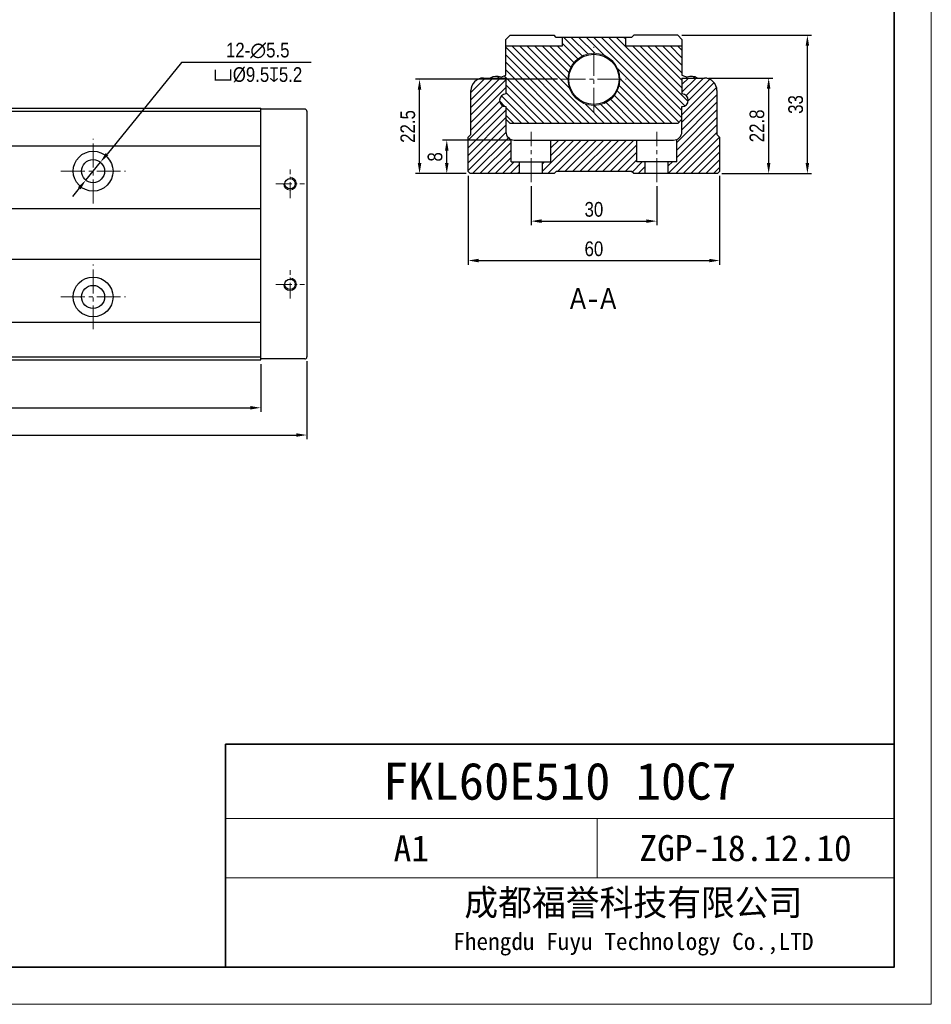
# Model space of a CAD drawing. Header units: millimetres. Extents: x 100 to 3612, y -424 to 856.
# Tile 41 of 45: x 3394 to 3612, y -424 to -189. Entities that reach past the tile are written whole.
import ezdxf

# ---------------------------------------------------------------- set-up
doc = ezdxf.new("R2010")
doc.units = ezdxf.units.MM
doc.linetypes.add('CENTER2', pattern=[28.575, 19.05, -3.175, 3.175, -3.175])
doc.layers.get('Defpoints').update_dxf_attribs({"lineweight": 13})
for name, color, linetype, lineweight in [('剖面', 252, 'Continuous', 5), ('小粗', 7, 'Continuous', 25), ('标注', 3, 'Continuous', 13), ('点划线', 1, 'CENTER2', 13), ('粗线', 7, 'Continuous', 35), ('细线', 7, 'Continuous', 13)]:
    doc.layers.add(name, color=color, linetype=linetype, lineweight=lineweight)
doc.styles.add('3.5', font='ARIALN.TTF', dxfattribs={"height": 3.5})
doc.styles.add('7', font='ARIALN.TTF', dxfattribs={"height": 7})
doc.styles.add('图号', font='txt', dxfattribs={"height": 3.5})
doc.dimstyles.new('A4—对齐', dxfattribs={"dimtxt": 3.5, "dimasz": 2.5, "dimexe": 1, "dimexo": 1, "dimgap": 1, "dimtad": 1, "dimdec": 1, "dimzin": 9, "dimdsep": 46, "dimtxsty": '3.5', "dimcen": 2.5, "dimadec": 0, "dimazin": 0, "dimtm": 1e-09, "dimtfac": 1, "dimtdec": 1, "dimtmove": 0, "dimatfit": 3, "dimfxl": 0, "dimtolj": 1, "dimarcsym": 0})
doc.dimstyles.new('A4—水平', dxfattribs={"dimtxt": 3.5, "dimasz": 2.5, "dimexe": 2, "dimexo": 1, "dimgap": 1, "dimtad": 1, "dimtih": 1, "dimtoh": 1, "dimdec": 1, "dimzin": 12, "dimdsep": 46, "dimtxsty": '3.5', "dimcen": 2.5, "dimadec": 0, "dimazin": 0, "dimtm": 1e-09, "dimtfac": 1, "dimtdec": 1, "dimtmove": 0, "dimatfit": 3, "dimfxl": 0, "dimtolj": 1, "dimarcsym": 0})
pattern_1 = [(135, (2972.0444, -402.3832), (-0.8980256, -0.8980256), [])]

# ---------------------------------------------------------------- blocks, each defined once
blk = doc.blocks.new('*D863')
at = {"layer": 'Defpoints', "color": 0, "transparency": 16777216}
for p in [(3413.72, -222.86), (3410.25, -227.12)]:
    blk.add_point(p, dxfattribs=at)
at = {"layer": '标注', "color": 0, "lineweight": -2, "transparency": 16777216}
for p, q in [((3433.1, -199.09), (3415.3, -220.92)), ((3464.04, -199.09), (3433.1, -199.09)), ((3410.25, -227.12), (3413.72, -222.86)), ((3408.67, -229.06), (3407.09, -231))]:
    blk.add_line(p, q, dxfattribs=at)
at = {"layer": '标注', "color": 0, "transparency": 16777216}
for points in [[(3414.98, -220.66), (3415.62, -221.18), (3413.72, -222.86)], [(3408.34, -228.8), (3408.99, -229.32), (3410.25, -227.12)]]:
    blk.add_solid(points, dxfattribs=at)
at = {"layer": '标注', "color": 0, "transparency": 16777216, "insert": (3451.26, -199.09), "char_height": 3.5, "attachment_point": 5, "style": '3.5'}
blk.add_mtext('\\A1;12-∅5.5\\P{\\Fgdt|c134;v}%%C9.5{\\Fgdt|c134;x}5.2', dxfattribs=at)
blk = doc.blocks.new('*D864')
at = {"layer": 'Defpoints', "color": 0, "transparency": 16777216}
for p in [(3516.46, -227.58), (3546.46, -227.58), (3546.46, -236.91)]:
    blk.add_point(p, dxfattribs=at)
at = {"layer": '标注', "color": 0, "lineweight": -2, "transparency": 16777216}
for p, q in [((3516.46, -228.58), (3516.46, -237.91)), ((3546.46, -228.58), (3546.46, -237.91)), ((3518.96, -236.91), (3543.96, -236.91))]:
    blk.add_line(p, q, dxfattribs=at)
at = {"layer": '标注', "color": 0, "transparency": 16777216}
for points in [[(3518.96, -236.49), (3518.96, -237.33), (3516.46, -236.91)], [(3543.96, -236.49), (3543.96, -237.33), (3546.46, -236.91)]]:
    blk.add_solid(points, dxfattribs=at)
at = {"layer": '标注', "color": 0, "transparency": 16777216, "insert": (3531.46, -234.12), "char_height": 3.5, "attachment_point": 5, "style": '3.5'}
blk.add_mtext('\\A1;30', dxfattribs=at)
blk = doc.blocks.new('*D865')
at = {"layer": 'Defpoints', "color": 0, "transparency": 16777216}
for p in [(3501.46, -225.08), (3561.46, -225.08), (3561.46, -246.31)]:
    blk.add_point(p, dxfattribs=at)
at = {"layer": '标注', "color": 0, "lineweight": -2, "transparency": 16777216}
for p, q in [((3501.46, -226.08), (3501.46, -247.31)), ((3561.46, -226.08), (3561.46, -247.31)), ((3503.96, -246.31), (3558.96, -246.31))]:
    blk.add_line(p, q, dxfattribs=at)
at = {"layer": '标注', "color": 0, "transparency": 16777216}
for points in [[(3503.96, -245.89), (3503.96, -246.73), (3501.46, -246.31)], [(3558.96, -245.89), (3558.96, -246.73), (3561.46, -246.31)]]:
    blk.add_solid(points, dxfattribs=at)
at = {"layer": '标注', "color": 0, "transparency": 16777216, "insert": (3531.46, -243.52), "char_height": 3.5, "attachment_point": 5, "style": '3.5'}
blk.add_mtext('\\A1;60', dxfattribs=at)
blk = doc.blocks.new('*D866')
at = {"layer": 'Defpoints', "color": 0, "transparency": 16777216}
for p in [(3489.86, -203.08), (3523.74, -203.08), (3501.96, -225.58)]:
    blk.add_point(p, dxfattribs=at)
at = {"layer": '标注', "color": 0, "lineweight": -2, "transparency": 16777216}
for p, q in [((3522.74, -203.08), (3488.86, -203.08)), ((3489.86, -223.08), (3489.86, -205.58)), ((3500.96, -225.58), (3488.86, -225.58))]:
    blk.add_line(p, q, dxfattribs=at)
at = {"layer": '标注', "color": 0, "transparency": 16777216}
for points in [[(3489.44, -205.58), (3490.28, -205.58), (3489.86, -203.08)], [(3489.44, -223.08), (3490.28, -223.08), (3489.86, -225.58)]]:
    blk.add_solid(points, dxfattribs=at)
at = {"layer": '标注', "color": 0, "transparency": 16777216, "insert": (3487.07, -214.33), "char_height": 3.5, "attachment_point": 5, "rotation": 90, "style": '3.5'}
blk.add_mtext('\\A1;22.5', dxfattribs=at)
blk = doc.blocks.new('*D867')
at = {"layer": 'Defpoints', "color": 0, "transparency": 16777216}
for p in [(3557.81, -202.78), (3573.15, -202.78), (3560.96, -225.58)]:
    blk.add_point(p, dxfattribs=at)
at = {"layer": '标注', "color": 0, "lineweight": -2, "transparency": 16777216}
for p, q in [((3558.81, -202.78), (3574.15, -202.78)), ((3573.15, -223.08), (3573.15, -205.28)), ((3561.96, -225.58), (3574.15, -225.58))]:
    blk.add_line(p, q, dxfattribs=at)
at = {"layer": '标注', "color": 0, "transparency": 16777216}
for points in [[(3572.73, -205.28), (3573.56, -205.28), (3573.15, -202.78)], [(3572.73, -223.08), (3573.56, -223.08), (3573.15, -225.58)]]:
    blk.add_solid(points, dxfattribs=at)
at = {"layer": '标注', "color": 0, "transparency": 16777216, "insert": (3570.36, -214.18), "char_height": 3.5, "attachment_point": 5, "rotation": 90, "style": '3.5'}
blk.add_mtext('\\A1;22.8', dxfattribs=at)
blk = doc.blocks.new('*D868')
at = {"layer": 'Defpoints', "color": 0, "transparency": 16777216}
for p in [(3551.46, -192.58), (3582.39, -192.58), (3560.96, -225.58)]:
    blk.add_point(p, dxfattribs=at)
at = {"layer": '标注', "color": 0, "lineweight": -2, "transparency": 16777216}
for p, q in [((3552.46, -192.58), (3583.39, -192.58)), ((3582.39, -223.08), (3582.39, -195.08)), ((3561.96, -225.58), (3583.39, -225.58))]:
    blk.add_line(p, q, dxfattribs=at)
at = {"layer": '标注', "color": 0, "transparency": 16777216}
for points in [[(3581.97, -195.08), (3582.8, -195.08), (3582.39, -192.58)], [(3581.97, -223.08), (3582.8, -223.08), (3582.39, -225.58)]]:
    blk.add_solid(points, dxfattribs=at)
at = {"layer": '标注', "color": 0, "transparency": 16777216, "insert": (3579.6, -209.08), "char_height": 3.5, "attachment_point": 5, "rotation": 90, "style": '3.5'}
blk.add_mtext('\\A1;33', dxfattribs=at)
blk = doc.blocks.new('*D869')
at = {"layer": 'Defpoints', "color": 0, "transparency": 16777216}
for p in [(3496.36, -217.58), (3512.46, -217.58), (3501.96, -225.58)]:
    blk.add_point(p, dxfattribs=at)
at = {"layer": '标注', "color": 0, "lineweight": -2, "transparency": 16777216}
for p, q in [((3511.46, -217.58), (3495.36, -217.58)), ((3496.36, -223.08), (3496.36, -220.08)), ((3500.96, -225.58), (3495.36, -225.58))]:
    blk.add_line(p, q, dxfattribs=at)
at = {"layer": '标注', "color": 0, "transparency": 16777216}
for points in [[(3495.94, -220.08), (3496.78, -220.08), (3496.36, -217.58)], [(3495.94, -223.08), (3496.78, -223.08), (3496.36, -225.58)]]:
    blk.add_solid(points, dxfattribs=at)
at = {"layer": '标注', "color": 0, "transparency": 16777216, "insert": (3493.57, -221.58), "char_height": 3.5, "attachment_point": 5, "rotation": 90, "style": '3.5'}
blk.add_mtext('\\A1;8', dxfattribs=at)
blk = doc.blocks.new('A4图框')
at = {"layer": '粗线'}
for p in [(202, 5), (292, 35)]:
    blk.add_line(p, (202, 35), dxfattribs=at)
blk.add_lwpolyline([(5, 205), (292, 205), (292, 5), (5, 5)], close=True, dxfattribs=at)
at = {"layer": '细线'}
for p, q in [((292, 25), (202, 25)), ((252, 17), (252, 25)), ((292, 17), (202, 17))]:
    blk.add_line(p, q, dxfattribs=at)
blk.add_lwpolyline([(0, 210), (297, 210), (297, 0), (0, 0)], close=True, dxfattribs=at)
at = {"layer": '细线', "insert": (256.89, 11), "char_height": 3.5, "width": 70.2104, "attachment_point": 5, "style": '图号'}
blk.add_mtext('成都福誉科技有限公司\\P{\\H0.65714x;Fhengdu Fuyu Technology Co.,LTD}', dxfattribs=at)
blk = doc.blocks.new('*D892')
at = {"layer": 'Defpoints', "color": 0, "transparency": 16777216}
for p in [(3132.98, -269.79), (3462.98, -269.29), (3462.98, -287.93)]:
    blk.add_point(p, dxfattribs=at)
at = {"layer": '标注', "color": 0, "lineweight": -2, "transparency": 16777216}
for p, q in [((3132.98, -270.79), (3132.98, -288.93)), ((3462.98, -270.29), (3462.98, -288.93)), ((3135.48, -287.93), (3460.48, -287.93))]:
    blk.add_line(p, q, dxfattribs=at)
at = {"layer": '标注', "color": 0, "transparency": 16777216}
for points in [[(3135.48, -287.51), (3135.48, -288.35), (3132.98, -287.93)], [(3460.48, -287.51), (3460.48, -288.35), (3462.98, -287.93)]]:
    blk.add_solid(points, dxfattribs=at)
at = {"layer": '标注', "color": 0, "transparency": 16777216, "insert": (3297.98, -285.14), "char_height": 3.5, "width": 25.9299, "attachment_point": 5, "style": '3.5'}
blk.add_mtext('\\A1;670', dxfattribs=at)
blk = doc.blocks.new('*D893')
at = {"layer": 'Defpoints', "color": 0, "transparency": 16777216}
for p in [(3191.98, -269.99), (3451.98, -269.99), (3451.98, -281.43)]:
    blk.add_point(p, dxfattribs=at)
at = {"layer": '标注', "color": 0, "lineweight": -2, "transparency": 16777216}
for p, q in [((3191.98, -270.99), (3191.98, -282.43)), ((3451.98, -270.99), (3451.98, -282.43)), ((3194.48, -281.43), (3449.48, -281.43))]:
    blk.add_line(p, q, dxfattribs=at)
at = {"layer": '标注', "color": 0, "transparency": 16777216}
for points in [[(3194.48, -281.01), (3194.48, -281.85), (3191.98, -281.43)], [(3449.48, -281.01), (3449.48, -281.85), (3451.98, -281.43)]]:
    blk.add_solid(points, dxfattribs=at)
at = {"layer": '标注', "color": 0, "transparency": 16777216, "insert": (3297.98, -278.64), "char_height": 3.5, "width": 18.7578, "attachment_point": 5, "style": '3.5'}
blk.add_mtext('\\A1;600', dxfattribs=at)
blk = doc.blocks.new('*D906')
at = {"layer": 'Defpoints', "color": 0, "transparency": 16777216}
for p in [(3413.72, -222.86), (3410.25, -227.12)]:
    blk.add_point(p, dxfattribs=at)
at = {"layer": '标注', "color": 0, "lineweight": -2, "transparency": 16777216}
for p, q in [((3433.1, -199.09), (3415.3, -220.92)), ((3464.04, -199.09), (3433.1, -199.09)), ((3410.25, -227.12), (3413.72, -222.86)), ((3408.67, -229.06), (3407.09, -231))]:
    blk.add_line(p, q, dxfattribs=at)
at = {"layer": '标注', "color": 0, "transparency": 16777216}
for points in [[(3414.98, -220.66), (3415.62, -221.18), (3413.72, -222.86)], [(3408.34, -228.8), (3408.99, -229.32), (3410.25, -227.12)]]:
    blk.add_solid(points, dxfattribs=at)
at = {"layer": '标注', "color": 0, "transparency": 16777216, "insert": (3451.26, -199.09), "char_height": 3.5, "attachment_point": 5, "style": '3.5'}
blk.add_mtext('\\A1;12-∅5.5\\P{\\Fgdt|c134;v}%%C9.5{\\Fgdt|c134;x}5.2', dxfattribs=at)
blk = doc.blocks.new('*D907')
at = {"layer": 'Defpoints', "color": 0, "transparency": 16777216}
for p in [(3516.46, -227.58), (3546.46, -227.58), (3546.46, -236.91)]:
    blk.add_point(p, dxfattribs=at)
at = {"layer": '标注', "color": 0, "lineweight": -2, "transparency": 16777216}
for p, q in [((3516.46, -228.58), (3516.46, -237.91)), ((3546.46, -228.58), (3546.46, -237.91)), ((3518.96, -236.91), (3543.96, -236.91))]:
    blk.add_line(p, q, dxfattribs=at)
at = {"layer": '标注', "color": 0, "transparency": 16777216}
for points in [[(3518.96, -236.49), (3518.96, -237.33), (3516.46, -236.91)], [(3543.96, -236.49), (3543.96, -237.33), (3546.46, -236.91)]]:
    blk.add_solid(points, dxfattribs=at)
at = {"layer": '标注', "color": 0, "transparency": 16777216, "insert": (3531.46, -234.12), "char_height": 3.5, "attachment_point": 5, "style": '3.5'}
blk.add_mtext('\\A1;30', dxfattribs=at)
blk = doc.blocks.new('*D908')
at = {"layer": 'Defpoints', "color": 0, "transparency": 16777216}
for p in [(3501.46, -225.08), (3561.46, -225.08), (3561.46, -246.31)]:
    blk.add_point(p, dxfattribs=at)
at = {"layer": '标注', "color": 0, "lineweight": -2, "transparency": 16777216}
for p, q in [((3501.46, -226.08), (3501.46, -247.31)), ((3561.46, -226.08), (3561.46, -247.31)), ((3503.96, -246.31), (3558.96, -246.31))]:
    blk.add_line(p, q, dxfattribs=at)
at = {"layer": '标注', "color": 0, "transparency": 16777216}
for points in [[(3503.96, -245.89), (3503.96, -246.73), (3501.46, -246.31)], [(3558.96, -245.89), (3558.96, -246.73), (3561.46, -246.31)]]:
    blk.add_solid(points, dxfattribs=at)
at = {"layer": '标注', "color": 0, "transparency": 16777216, "insert": (3531.46, -243.52), "char_height": 3.5, "attachment_point": 5, "style": '3.5'}
blk.add_mtext('\\A1;60', dxfattribs=at)
blk = doc.blocks.new('*D909')
at = {"layer": 'Defpoints', "color": 0, "transparency": 16777216}
for p in [(3489.86, -203.08), (3523.74, -203.08), (3501.96, -225.58)]:
    blk.add_point(p, dxfattribs=at)
at = {"layer": '标注', "color": 0, "lineweight": -2, "transparency": 16777216}
for p, q in [((3522.74, -203.08), (3488.86, -203.08)), ((3489.86, -223.08), (3489.86, -205.58)), ((3500.96, -225.58), (3488.86, -225.58))]:
    blk.add_line(p, q, dxfattribs=at)
at = {"layer": '标注', "color": 0, "transparency": 16777216}
for points in [[(3489.44, -205.58), (3490.28, -205.58), (3489.86, -203.08)], [(3489.44, -223.08), (3490.28, -223.08), (3489.86, -225.58)]]:
    blk.add_solid(points, dxfattribs=at)
at = {"layer": '标注', "color": 0, "transparency": 16777216, "insert": (3487.07, -214.33), "char_height": 3.5, "attachment_point": 5, "rotation": 90, "style": '3.5'}
blk.add_mtext('\\A1;22.5', dxfattribs=at)
blk = doc.blocks.new('*D910')
at = {"layer": 'Defpoints', "color": 0, "transparency": 16777216}
for p in [(3557.81, -202.78), (3573.15, -202.78), (3560.96, -225.58)]:
    blk.add_point(p, dxfattribs=at)
at = {"layer": '标注', "color": 0, "lineweight": -2, "transparency": 16777216}
for p, q in [((3558.81, -202.78), (3574.15, -202.78)), ((3573.15, -223.08), (3573.15, -205.28)), ((3561.96, -225.58), (3574.15, -225.58))]:
    blk.add_line(p, q, dxfattribs=at)
at = {"layer": '标注', "color": 0, "transparency": 16777216}
for points in [[(3572.73, -205.28), (3573.56, -205.28), (3573.15, -202.78)], [(3572.73, -223.08), (3573.56, -223.08), (3573.15, -225.58)]]:
    blk.add_solid(points, dxfattribs=at)
at = {"layer": '标注', "color": 0, "transparency": 16777216, "insert": (3570.36, -214.18), "char_height": 3.5, "attachment_point": 5, "rotation": 90, "style": '3.5'}
blk.add_mtext('\\A1;22.8', dxfattribs=at)
blk = doc.blocks.new('*D911')
at = {"layer": 'Defpoints', "color": 0, "transparency": 16777216}
for p in [(3551.46, -192.58), (3582.39, -192.58), (3560.96, -225.58)]:
    blk.add_point(p, dxfattribs=at)
at = {"layer": '标注', "color": 0, "lineweight": -2, "transparency": 16777216}
for p, q in [((3552.46, -192.58), (3583.39, -192.58)), ((3582.39, -223.08), (3582.39, -195.08)), ((3561.96, -225.58), (3583.39, -225.58))]:
    blk.add_line(p, q, dxfattribs=at)
at = {"layer": '标注', "color": 0, "transparency": 16777216}
for points in [[(3581.97, -195.08), (3582.8, -195.08), (3582.39, -192.58)], [(3581.97, -223.08), (3582.8, -223.08), (3582.39, -225.58)]]:
    blk.add_solid(points, dxfattribs=at)
at = {"layer": '标注', "color": 0, "transparency": 16777216, "insert": (3579.6, -209.08), "char_height": 3.5, "attachment_point": 5, "rotation": 90, "style": '3.5'}
blk.add_mtext('\\A1;33', dxfattribs=at)
blk = doc.blocks.new('*D912')
at = {"layer": 'Defpoints', "color": 0, "transparency": 16777216}
for p in [(3496.36, -217.58), (3512.46, -217.58), (3501.96, -225.58)]:
    blk.add_point(p, dxfattribs=at)
at = {"layer": '标注', "color": 0, "lineweight": -2, "transparency": 16777216}
for p, q in [((3511.46, -217.58), (3495.36, -217.58)), ((3496.36, -223.08), (3496.36, -220.08)), ((3500.96, -225.58), (3495.36, -225.58))]:
    blk.add_line(p, q, dxfattribs=at)
at = {"layer": '标注', "color": 0, "transparency": 16777216}
for points in [[(3495.94, -220.08), (3496.78, -220.08), (3496.36, -217.58)], [(3495.94, -223.08), (3496.78, -223.08), (3496.36, -225.58)]]:
    blk.add_solid(points, dxfattribs=at)
at = {"layer": '标注', "color": 0, "transparency": 16777216, "insert": (3493.57, -221.58), "char_height": 3.5, "attachment_point": 5, "rotation": 90, "style": '3.5'}
blk.add_mtext('\\A1;8', dxfattribs=at)

msp = doc.modelspace()

# ---------------------------------------------------------------- hatches: boundary and pattern name
at = {"layer": '剖面'}
h = msp.add_hatch(dxfattribs=at)
h.set_pattern_fill('ANSI31', color=256, scale=0.4, angle=90)
h.set_pattern_definition(pattern_1)
h.paths.add_polyline_path([(3556.18, -202.78), (3552.46, -202.78), (3552.46, -206.58, -1), (3552.46, -209.58), (3552.46, -212.58), (3551.46, -213.58), (3511.46, -213.58), (3510.46, -212.58), (3510.46, -209.58, -1), (3510.46, -206.58), (3510.46, -202.78), (3506.74, -202.78, -0.217742), (3509.23, -202.55), (3510.46, -202.1), (3510.46, -195.08), (3523.96, -195.08), (3523.96, -193.08), (3538.96, -193.08), (3538.96, -195.08), (3552.46, -195.08), (3552.46, -202.1), (3553.69, -202.55, -0.217742)])
h.paths.add_polyline_path([(3525.24, -203.08, -1), (3537.68, -203.08, -1)], flags=16)
h.paths.add_polyline_path([(3525.46, -203.08, -1), (3537.46, -203.08, -1)], flags=0)
h = msp.add_hatch(dxfattribs=at)
h.set_pattern_fill('ANSI31', color=256, scale=0.4, angle=90)
h.set_pattern_definition(pattern_1)
h.paths.add_polyline_path([(3556.18, -202.78), (3552.46, -202.78), (3552.46, -206.58, -1), (3552.46, -209.58), (3552.46, -212.58), (3551.46, -213.58), (3511.46, -213.58), (3510.46, -212.58), (3510.46, -209.58, -1), (3510.46, -206.58), (3510.46, -202.78), (3506.74, -202.78, -0.217742), (3509.23, -202.55), (3510.46, -202.1), (3510.46, -195.08), (3523.96, -195.08), (3523.96, -193.08), (3538.96, -193.08), (3538.96, -195.08), (3552.46, -195.08), (3552.46, -202.1), (3553.69, -202.55, -0.217742)])
h.paths.add_polyline_path([(3525.24, -203.08, -1), (3537.68, -203.08, -1)], flags=16)
h.paths.add_polyline_path([(3525.46, -203.08, -1), (3537.46, -203.08, -1)], flags=0)
h = msp.add_hatch(dxfattribs=at)
h.set_pattern_fill('ANSI31', color=256, scale=0.4)
h.set_pattern_definition([(45, (3505.0604, -217.6168), (-0.898026, 0.898026), [])])
h.paths.add_polyline_path([(3511.71, -217.43, -0.305615), (3510.46, -215.58), (3510.46, -209.58, -1), (3510.46, -206.58), (3510.46, -202.78), (3505.11, -202.78, 0.414214), (3502.11, -205.78), (3502.11, -216.23), (3501.46, -216.88), (3501.46, -225.08), (3501.96, -225.58), (3513.71, -225.58), (3513.71, -222.78), (3511.71, -222.78)])
h.paths.add_polyline_path([(3561.46, -216.88), (3560.81, -216.23), (3560.81, -205.78, 0.414214), (3557.81, -202.78), (3552.46, -202.78), (3552.46, -206.58, -1), (3552.46, -209.58), (3552.46, -215.58, -0.305615), (3551.21, -217.43), (3551.21, -222.78), (3549.21, -222.78), (3549.21, -225.58), (3560.96, -225.58), (3561.46, -225.08)])
h.paths.add_polyline_path([(3540.46, -225.08), (3540.96, -225.58), (3543.71, -225.58), (3543.71, -222.78), (3541.71, -222.78), (3541.71, -217.58), (3521.21, -217.58), (3521.21, -222.78), (3519.21, -222.78), (3519.21, -225.58), (3521.96, -225.58), (3522.46, -225.08)])

# ---------------------------------------------------------------- linework, layer by layer
at = {"layer": '小粗'}
for p, q in [((3510.46, -193.58), (3511.46, -192.58)), ((3510.46, -193.58), (3511.46, -192.58)), ((3511.46, -192.58), (3521.96, -192.58)), ((3511.46, -192.58), (3521.96, -192.58)), ((3522.46, -193.08), (3521.96, -192.58)), ((3522.46, -193.08), (3521.96, -192.58)), ((3540.96, -192.58), (3540.46, -193.08)), ((3540.96, -192.58), (3540.46, -193.08)), ((3551.46, -192.58), (3540.96, -192.58)), ((3551.46, -192.58), (3540.96, -192.58)), ((3551.46, -192.58), (3552.46, -193.58)), ((3551.46, -192.58), (3552.46, -193.58)), ((3510.46, -202.1), (3510.46, -193.58)), ((3510.46, -202.1), (3510.46, -193.58)), ((3540.46, -193.08), (3522.46, -193.08)), ((3540.46, -193.08), (3522.46, -193.08)), ((3523.96, -195.08), (3523.96, -193.08)), ((3523.96, -195.08), (3523.96, -193.08)), ((3538.96, -193.08), (3538.96, -195.08)), ((3538.96, -193.08), (3538.96, -195.08)), ((3552.46, -193.58), (3552.46, -202.1)), ((3552.46, -193.58), (3552.46, -202.1)), ((3510.46, -195.08), (3523.96, -195.08)), ((3510.46, -195.08), (3523.96, -195.08)), ((3538.96, -195.08), (3552.46, -195.08)), ((3538.96, -195.08), (3552.46, -195.08)), ((3505.11, -202.78), (3510.46, -202.78)), ((3505.11, -202.78), (3510.46, -202.78)), ((3509.23, -202.55), (3510.46, -202.1)), ((3509.23, -202.55), (3510.46, -202.1)), ((3510.46, -202.78), (3510.46, -206.58)), ((3510.46, -202.78), (3510.46, -206.58)), ((3552.46, -202.1), (3553.69, -202.55)), ((3552.46, -202.1), (3553.69, -202.55)), ((3552.46, -202.78), (3552.46, -206.58)), ((3552.46, -202.78), (3557.81, -202.78)), ((3552.46, -202.78), (3552.46, -206.58)), ((3552.46, -202.78), (3557.81, -202.78)), ((3502.11, -216.23), (3502.11, -205.78)), ((3502.11, -216.23), (3502.11, -205.78)), ((3560.81, -205.78), (3560.81, -216.23)), ((3560.81, -205.78), (3560.81, -216.23)), ((3191.98, -209.99), (3451.98, -209.99)), ((3191.98, -210.64), (3451.98, -210.64)), ((3451.98, -269.99), (3451.98, -209.99)), ((3462.48, -210.19), (3451.98, -210.19)), ((3462.98, -210.69), (3462.98, -269.29)), ((3510.46, -209.58), (3510.46, -215.58)), ((3510.46, -209.58), (3510.46, -215.58)), ((3552.46, -215.58), (3552.46, -209.58)), ((3552.46, -215.58), (3552.46, -209.58)), ((3511.46, -213.58), (3510.46, -212.58)), ((3511.46, -213.58), (3510.46, -212.58)), ((3551.46, -213.58), (3511.46, -213.58)), ((3551.46, -213.58), (3511.46, -213.58)), ((3552.46, -212.58), (3551.46, -213.58)), ((3552.46, -212.58), (3551.46, -213.58)), ((3501.46, -216.88), (3502.11, -216.23)), ((3501.46, -216.88), (3502.11, -216.23)), ((3501.46, -225.08), (3501.46, -216.88)), ((3501.46, -225.08), (3501.46, -216.88)), ((3511.71, -222.78), (3511.71, -217.43)), ((3511.71, -222.78), (3511.71, -217.43)), ((3512.46, -217.58), (3550.46, -217.58)), ((3512.46, -217.58), (3550.46, -217.58)), ((3521.21, -222.78), (3521.21, -217.58)), ((3521.21, -222.78), (3521.21, -217.58)), ((3541.71, -222.78), (3541.71, -217.58)), ((3541.71, -222.78), (3541.71, -217.58)), ((3551.21, -222.78), (3551.21, -217.43)), ((3551.21, -222.78), (3551.21, -217.43)), ((3560.81, -216.23), (3561.46, -216.88)), ((3560.81, -216.23), (3561.46, -216.88)), ((3561.46, -216.88), (3561.46, -225.08)), ((3561.46, -216.88), (3561.46, -225.08)), ((3451.98, -218.99), (3191.98, -218.99)), ((3511.71, -222.78), (3521.21, -222.78)), ((3511.71, -222.78), (3521.21, -222.78)), ((3513.71, -225.58), (3513.71, -222.78)), ((3513.71, -225.58), (3513.71, -222.78)), ((3519.21, -225.58), (3519.21, -222.78)), ((3519.21, -225.58), (3519.21, -222.78)), ((3551.21, -222.78), (3541.71, -222.78)), ((3551.21, -222.78), (3541.71, -222.78)), ((3543.71, -225.58), (3543.71, -222.78)), ((3543.71, -225.58), (3543.71, -222.78)), ((3549.21, -225.58), (3549.21, -222.78)), ((3549.21, -225.58), (3549.21, -222.78)), ((3501.46, -225.08), (3501.96, -225.58)), ((3501.46, -225.08), (3501.96, -225.58)), ((3522.46, -225.08), (3521.96, -225.58)), ((3522.46, -225.08), (3521.96, -225.58)), ((3540.46, -225.08), (3522.46, -225.08)), ((3540.46, -225.08), (3522.46, -225.08)), ((3540.96, -225.58), (3540.46, -225.08)), ((3540.96, -225.58), (3540.46, -225.08)), ((3560.96, -225.58), (3561.46, -225.08)), ((3560.96, -225.58), (3561.46, -225.08)), ((3521.96, -225.58), (3501.96, -225.58)), ((3521.96, -225.58), (3501.96, -225.58)), ((3560.96, -225.58), (3540.96, -225.58)), ((3560.96, -225.58), (3540.96, -225.58)), ((3451.98, -233.99), (3357.28, -233.99)), ((3357.28, -245.99), (3451.98, -245.99)), ((3191.98, -260.99), (3451.98, -260.99)), ((3451.98, -269.34), (3191.98, -269.34)), ((3191.98, -269.99), (3451.98, -269.99)), ((3462.48, -269.79), (3451.98, -269.79))]:
    msp.add_line(p, q, dxfattribs=at)
for centre, radius in [((3531.46, -203.08), 6), ((3531.46, -203.08), 6), ((3411.98, -224.99), 4.75), ((3411.98, -224.99), 4.75), ((3411.98, -224.99), 2.75), ((3411.98, -224.99), 2.75), ((3458.98, -227.99), 1.25), ((3458.98, -227.99), 1.25), ((3411.98, -254.99), 4.75), ((3411.98, -254.99), 4.75), ((3458.98, -251.99), 1.25), ((3458.98, -251.99), 1.25), ((3411.98, -254.99), 2.75), ((3411.98, -254.99), 2.75)]:
    msp.add_circle(centre, radius, dxfattribs=at)
for centre, radius, start, end in [((3505.11, -205.78), 3, 90, 180), ((3505.11, -205.78), 3, 90, 180), ((3508.24, -205.38), 3, 70.7906, 119.9264), ((3508.24, -205.38), 3, 70.7906, 119.9264), ((3554.68, -205.38), 3, 60.0736, 109.2094), ((3554.68, -205.38), 3, 60.0736, 109.2094), ((3557.81, -205.78), 3, 0, 90), ((3557.81, -205.78), 3, 0, 90), ((3510.46, -208.08), 1.5, 90, 270), ((3510.46, -208.08), 1.5, 90, 270), ((3552.46, -208.08), 1.5, 270, 90), ((3552.46, -208.08), 1.5, 270, 90), ((3462.48, -210.69), 0.5, 0, 90), ((3462.48, -210.69), 0.5, 0, 90), ((3512.46, -215.58), 2, 180, 270), ((3512.46, -215.58), 2, 180, 270), ((3550.46, -215.58), 2, 270, 0), ((3550.46, -215.58), 2, 270, 0), ((3462.48, -269.29), 0.5, 270, 0), ((3462.48, -269.29), 0.5, 270, 0)]:
    msp.add_arc(centre, radius, start, end, dxfattribs=at)
at = {"layer": '标注'}
msp.add_circle((3531.46, -203.08), 6.22, dxfattribs=at)
msp.add_circle((3531.46, -203.08), 6.22, dxfattribs=at)
for centre in [(3458.98, -227.99), (3458.98, -227.99), (3458.98, -251.99), (3458.98, -251.99)]:
    msp.add_arc(centre, 1.5, 180, 90, dxfattribs=at)
at = {"layer": '点划线', "ltscale": 0.3}
for p, q in [((3531.46, -210.8), (3531.46, -195.36)), ((3531.46, -210.8), (3531.46, -195.36)), ((3523.74, -203.08), (3539.18, -203.08)), ((3523.74, -203.08), (3539.18, -203.08)), ((3516.46, -227.58), (3516.46, -215.58)), ((3516.46, -227.58), (3516.46, -215.58)), ((3546.46, -227.58), (3546.46, -215.58)), ((3546.46, -227.58), (3546.46, -215.58)), ((3411.98, -232.71), (3411.98, -217.27)), ((3411.98, -232.71), (3411.98, -217.27)), ((3404.27, -224.99), (3419.7, -224.99)), ((3404.27, -224.99), (3419.7, -224.99)), ((3411.98, -262.71), (3411.98, -247.27)), ((3411.98, -262.71), (3411.98, -247.27)), ((3404.27, -254.99), (3419.7, -254.99)), ((3404.27, -254.99), (3419.7, -254.99))]:
    msp.add_line(p, q, dxfattribs=at)
at = {"layer": '点划线', "ltscale": 0.2}
for p, q in [((3458.98, -231.4), (3458.98, -224.58)), ((3458.98, -231.4), (3458.98, -224.58)), ((3455.58, -227.99), (3462.39, -227.99)), ((3455.58, -227.99), (3462.39, -227.99)), ((3458.98, -255.4), (3458.98, -248.58)), ((3458.98, -255.4), (3458.98, -248.58)), ((3455.58, -251.99), (3462.39, -251.99)), ((3455.58, -251.99), (3462.39, -251.99))]:
    msp.add_line(p, q, dxfattribs=at)

# ---------------------------------------------------------------- block references
at = {"layer": '标注', "xscale": 1.772264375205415, "yscale": 1.772264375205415, "zscale": 1.772264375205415}
msp.add_blockref('A4图框', (3085.59, -423.72), dxfattribs=at)

# ---------------------------------------------------------------- texts
at = {"layer": '标注', "insert": (3525.74, -252.84), "char_height": 5, "attachment_point": 1, "style": '7'}
msp.add_mtext_dynamic_manual_height_columns('A{\\fSimSun|b0|i0|c134|p34;-}A', width=32.1388, gutter_width=35, heights=[0], dxfattribs=at)
msp.add_mtext_dynamic_manual_height_columns('A{\\fSimSun|b0|i0|c134|p34;-}A', width=32.1388, gutter_width=35, heights=[0], dxfattribs=at)
at = {"layer": '标注', "attachment_point": 5, "style": '图号'}
for s, insert, char_height, width in [('FKL60E510 10C7', (3523.34, -370.56), 8.8613, 159.5038), ('A1', (3487.89, -386.51), 6.203, 88.6132), ('ZGP-18.12.10', (3567.64, -386.51), 6.2029, 70.8906)]:
    msp.add_mtext(s, dxfattribs=dict(at, insert=insert, char_height=char_height, width=width))

# ---------------------------------------------------------------- dimensions: what is measured, and where the dimension line sits
at = {"layer": '标注'}
for base, p1, p2, picture, middle in [((3582.39, -192.58), (3560.96, -225.58), (3551.46, -192.58), '*D868', (3579.6, -209.08)), ((3582.39, -192.58), (3560.96, -225.58), (3551.46, -192.58), '*D911', (3579.6, -209.08)), ((3489.86, -203.08), (3501.96, -225.58), (3523.74, -203.08), '*D866', (3487.07, -214.33)), ((3489.86, -203.08), (3501.96, -225.58), (3523.74, -203.08), '*D909', (3487.07, -214.33)), ((3573.15, -202.78), (3560.96, -225.58), (3557.81, -202.78), '*D867', (3570.36, -214.18)), ((3573.15, -202.78), (3560.96, -225.58), (3557.81, -202.78), '*D910', (3570.36, -214.18)), ((3496.36, -217.58), (3501.96, -225.58), (3512.46, -217.58), '*D869', (3493.57, -221.58)), ((3496.36, -217.58), (3501.96, -225.58), (3512.46, -217.58), '*D912', (3493.57, -221.58))]:
    dim = msp.add_linear_dim(base=base, p1=p1, p2=p2, angle=90, dimstyle='A4—对齐', dxfattribs=at)
    dim.commit()
    dim.dimension.update_dxf_attribs({"geometry": picture, "text_midpoint": middle})
for picture in ['*D863', '*D906']:
    dim = msp.add_diameter_dim_2p(p1=(3410.25, -227.12), p2=(3413.72, -222.86), text='12-<>\\X{\\Fgdt|c134;v}%%C9.5{\\Fgdt|c134;x}5.2', dimstyle='A4—水平', dxfattribs=at)
    dim.commit()
    dim.dimension.update_dxf_attribs({"geometry": picture, "text_midpoint": (3451.26, -199.09), "dimtype": 163})
for base, p1, p2, picture, middle in [((3561.46, -246.31), (3501.46, -225.08), (3561.46, -225.08), '*D865', (3531.46, -243.52)), ((3561.46, -246.31), (3501.46, -225.08), (3561.46, -225.08), '*D908', (3531.46, -243.52)), ((3546.46, -236.91), (3516.46, -227.58), (3546.46, -227.58), '*D864', (3531.46, -234.12)), ((3546.46, -236.91), (3516.46, -227.58), (3546.46, -227.58), '*D907', (3531.46, -234.12))]:
    dim = msp.add_linear_dim(base=base, p1=p1, p2=p2, dimstyle='A4—对齐', dxfattribs=at)
    dim.commit()
    dim.dimension.update_dxf_attribs({"geometry": picture, "text_midpoint": middle})
for base, p1, p2, text, picture, middle in [((3462.98, -287.93), (3132.98, -269.79), (3462.98, -269.29), '670', '*D892', (3297.98, -287.93)), ((3451.98, -281.43), (3191.98, -269.99), (3451.98, -269.99), '600', '*D893', (3297.98, -281.43))]:
    dim = msp.add_linear_dim(base=base, p1=p1, p2=p2, text=text, dimstyle='A4—对齐', dxfattribs=at)
    dim.commit()
    dim.dimension.update_dxf_attribs({"geometry": picture, "text_midpoint": middle, "dimtype": 160})

doc.saveas('drawing.dxf')
